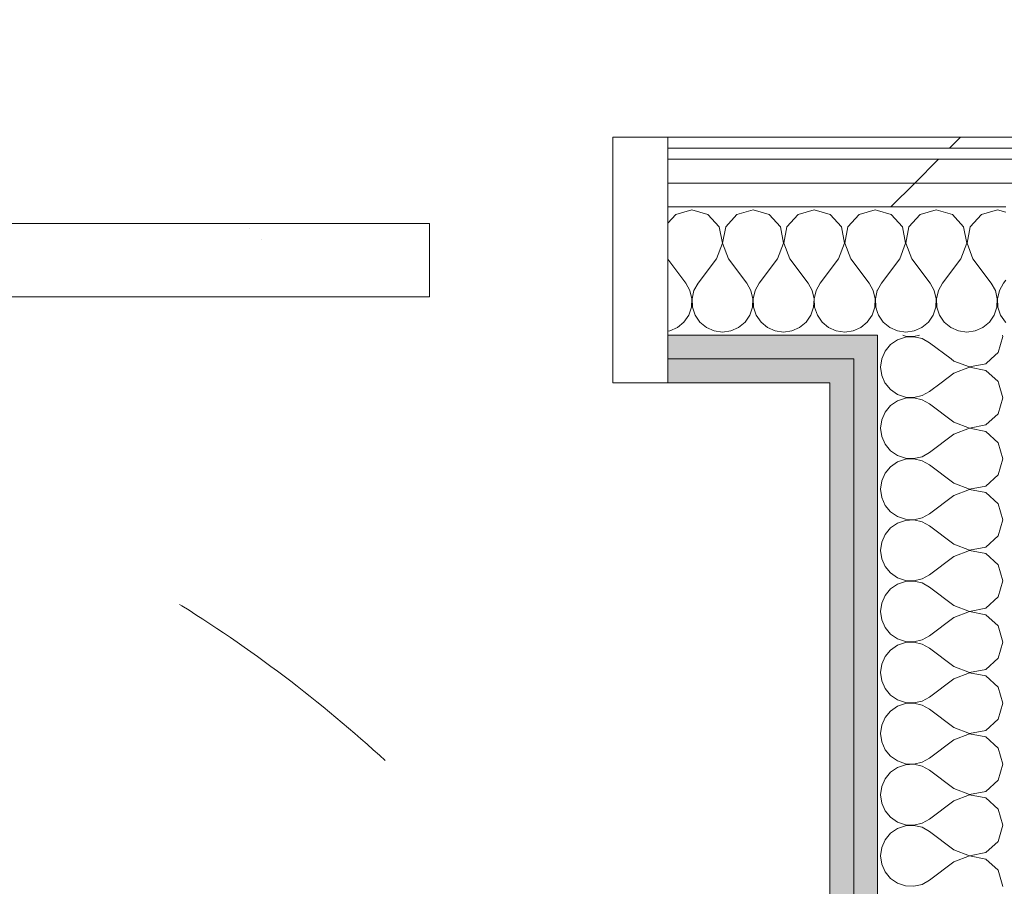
# Model space of a CAD drawing. Header units: millimetres. Extents: x -30280 to 19093, y -18706 to 4378.
# Tile 145 of 206: x -6650 to -6113, y -14083 to -13610. Entities that reach past the tile are written whole.
import ezdxf

# ---------------------------------------------------------------- set-up
doc = ezdxf.new("R2010")
doc.units = ezdxf.units.MM
doc.header["$MEASUREMENT"] = 0
doc.linetypes.add('Rayas Pequeñas', pattern=[282.222222, 141.111111, -141.111111])
doc.linetypes.add('Wipeout_Contour', pattern=[1000, 0, -1000])
for name, color, linetype in [('02_ACAB_Anotacio Portes', 7, 'Continuous'), ('Nuevo_08_E_Envans secs', 7, 'Continuous'), ('Nuevo_Puertas Archicad', 7, 'Continuous')]:
    doc.layers.add(name, color=color, linetype=linetype)
for name, color, linetype, lineweight in [('02_ACAB_Anotacio Portes_Pluma_Nº__46', 5, 'Continuous', 5), ('Nuevo_01 2D_Mobiliari_Pluma_Nº__101', 252, 'Continuous', 5), ('Nuevo_08_E_Envans secs_Pluma_Nº__1', 7, 'Continuous', 5), ('Nuevo_Puertas Archicad_Pluma_Nº__1', 7, 'Continuous', 5)]:
    doc.layers.add(name, color=color, linetype=linetype, lineweight=lineweight)
for name, color, linetype, lineweight, true_color in [('Nuevo_08_E_Envans secs_Pluma_Nº__102', 7, 'Continuous', 5, 0xcccccc), ('Nuevo_08_E_Envans secs_Pluma_Nº__171', 171, 'Continuous', 13, 0xaaaaff), ('Nuevo_08_E_Envans secs_Pluma_Nº__177', 7, 'Continuous', 15, 0xf7e046), ('Nuevo_08_E_Envans secs_Pluma_Nº__79', 7, 'Continuous', 5, 0xaaffd5)]:
    doc.layers.add(name, color=color, linetype=linetype, lineweight=lineweight, true_color=true_color)
doc.styles.add('Estilo_Generado_1', font='arial.ttf')
pattern_1 = [(45, (0, 0), (-183.8478, 183.8478), [195, -65]), (45, (7e-14, 183.85), (-183.8478, 183.8478), [195, -65])]

# ---------------------------------------------------------------- blocks, each defined once
blk = doc.blocks.new('*X220')
at = {"layer": 'Nuevo_08_E_Envans secs_Pluma_Nº__102', "color": 254, "linetype": 'Continuous', "lineweight": 5, "true_color": 0xcccccc}
for p, q in [((-6174.57, -13716.72), (-6182.09, -13714.58)), ((-6168.43, -13723.44), (-6174.57, -13716.72)), ((-6158.76, -13716.72), (-6164.91, -13723.44)), ((-6150, -13714.23), (-6158.76, -13716.72)), ((-6141.24, -13716.72), (-6150, -13714.23)), ((-6135.09, -13723.44), (-6141.24, -13716.72)), ((-6125.43, -13716.72), (-6131.57, -13723.44)), ((-6116.67, -13714.23), (-6125.43, -13716.72)), ((-6112.09, -13715.53), (-6116.67, -13714.23)), ((-6166.73, -13732.39), (-6168.43, -13723.44)), ((-6164.91, -13723.44), (-6166.6, -13732.39)), ((-6133.4, -13732.39), (-6135.09, -13723.44)), ((-6131.57, -13723.44), (-6133.27, -13732.39)), ((-6170, -13740.89), (-6166.73, -13732.39)), ((-6166.6, -13732.39), (-6163.33, -13740.89)), ((-6136.67, -13740.89), (-6133.4, -13732.39)), ((-6133.27, -13732.39), (-6130, -13740.89)), ((-6170, -13740.89), (-6180, -13754.23)), ((-6163.33, -13740.89), (-6153.33, -13754.23)), ((-6136.67, -13740.89), (-6146.67, -13754.23)), ((-6130, -13740.89), (-6120, -13754.23)), ((-6180, -13754.23), (-6182.09, -13758)), ((-6151.11, -13758.25), (-6153.33, -13754.23)), ((-6146.67, -13754.23), (-6148.89, -13758.25)), ((-6117.77, -13758.25), (-6120, -13754.23)), ((-6113.33, -13754.23), (-6115.56, -13758.25)), ((-6112.09, -13752.56), (-6113.33, -13754.23)), ((-6150.07, -13762.73), (-6151.11, -13758.25)), ((-6148.89, -13758.25), (-6149.93, -13762.73)), ((-6116.73, -13762.73), (-6117.77, -13758.25)), ((-6115.56, -13758.25), (-6116.6, -13762.73)), ((-6150.29, -13767.32), (-6150.07, -13762.73)), ((-6149.93, -13762.73), (-6149.71, -13767.32)), ((-6116.96, -13767.32), (-6116.73, -13762.73)), ((-6116.6, -13762.73), (-6116.38, -13767.32)), ((-6182.09, -13770.16), (-6181.57, -13771.68)), ((-6151.76, -13771.68), (-6150.29, -13767.32)), ((-6149.71, -13767.32), (-6148.24, -13771.68)), ((-6118.43, -13771.68), (-6116.96, -13767.32)), ((-6116.38, -13767.32), (-6114.91, -13771.68)), ((-6181.57, -13771.68), (-6178.97, -13775.47)), ((-6178.97, -13775.47), (-6175.43, -13778.4)), ((-6157.9, -13778.4), (-6154.36, -13775.47)), ((-6154.36, -13775.47), (-6151.76, -13771.68)), ((-6148.24, -13771.68), (-6145.64, -13775.47)), ((-6145.64, -13775.47), (-6142.1, -13778.4)), ((-6124.57, -13778.4), (-6121.03, -13775.47)), ((-6121.03, -13775.47), (-6118.43, -13771.68)), ((-6114.91, -13771.68), (-6112.3, -13775.47)), ((-6112.3, -13775.47), (-6112.09, -13775.65)), ((-6175.43, -13778.4), (-6171.22, -13780.26)), ((-6171.22, -13780.26), (-6166.67, -13780.89)), ((-6166.67, -13780.89), (-6162.11, -13780.26)), ((-6162.11, -13780.26), (-6157.9, -13778.4)), ((-6142.1, -13778.4), (-6137.89, -13780.26)), ((-6137.89, -13780.26), (-6133.33, -13780.89)), ((-6133.33, -13780.89), (-6128.78, -13780.26)), ((-6128.78, -13780.26), (-6124.57, -13778.4))]:
    blk.add_line(p, q, dxfattribs=at)
blk = doc.blocks.new('*X222')
at = {"layer": 'Nuevo_08_E_Envans secs_Pluma_Nº__102', "color": 254, "linetype": 'Continuous', "lineweight": 5, "true_color": 0xcccccc}
for p, q in [((-6292.1, -13716.72), (-6296.5, -13721.54)), ((-6283.33, -13714.23), (-6292.1, -13716.72)), ((-6274.57, -13716.72), (-6283.33, -13714.23)), ((-6268.43, -13723.44), (-6274.57, -13716.72)), ((-6258.76, -13716.72), (-6264.91, -13723.44)), ((-6250, -13714.23), (-6258.76, -13716.72)), ((-6241.24, -13716.72), (-6250, -13714.23)), ((-6235.09, -13723.44), (-6241.24, -13716.72)), ((-6225.43, -13716.72), (-6231.57, -13723.44)), ((-6216.67, -13714.23), (-6225.43, -13716.72)), ((-6207.9, -13716.72), (-6216.67, -13714.23)), ((-6201.76, -13723.44), (-6207.9, -13716.72)), ((-6192.1, -13716.72), (-6198.24, -13723.44)), ((-6183.33, -13714.23), (-6192.1, -13716.72)), ((-6182.09, -13714.58), (-6183.33, -13714.23)), ((-6266.73, -13732.39), (-6268.43, -13723.44)), ((-6264.91, -13723.44), (-6266.6, -13732.39)), ((-6233.4, -13732.39), (-6235.09, -13723.44)), ((-6231.57, -13723.44), (-6233.27, -13732.39)), ((-6200.07, -13732.39), (-6201.76, -13723.44)), ((-6198.24, -13723.44), (-6199.93, -13732.39)), ((-6270, -13740.89), (-6266.73, -13732.39)), ((-6266.6, -13732.39), (-6263.33, -13740.89)), ((-6236.67, -13740.89), (-6233.4, -13732.39)), ((-6233.27, -13732.39), (-6230, -13740.89)), ((-6203.33, -13740.89), (-6200.07, -13732.39)), ((-6199.93, -13732.39), (-6196.67, -13740.89)), ((-6296.5, -13741.11), (-6286.67, -13754.23)), ((-6270, -13740.89), (-6280, -13754.23)), ((-6263.33, -13740.89), (-6253.33, -13754.23)), ((-6236.67, -13740.89), (-6246.67, -13754.23)), ((-6230, -13740.89), (-6220, -13754.23)), ((-6203.33, -13740.89), (-6213.33, -13754.23)), ((-6196.67, -13740.89), (-6186.67, -13754.23)), ((-6284.44, -13758.25), (-6286.67, -13754.23)), ((-6280, -13754.23), (-6282.23, -13758.25)), ((-6251.11, -13758.25), (-6253.33, -13754.23)), ((-6246.67, -13754.23), (-6248.89, -13758.25)), ((-6217.77, -13758.25), (-6220, -13754.23)), ((-6213.33, -13754.23), (-6215.56, -13758.25)), ((-6184.44, -13758.25), (-6186.67, -13754.23)), ((-6283.4, -13762.73), (-6284.44, -13758.25)), ((-6282.23, -13758.25), (-6283.27, -13762.73)), ((-6250.07, -13762.73), (-6251.11, -13758.25)), ((-6248.89, -13758.25), (-6249.93, -13762.73)), ((-6216.73, -13762.73), (-6217.77, -13758.25)), ((-6215.56, -13758.25), (-6216.6, -13762.73)), ((-6183.4, -13762.73), (-6184.44, -13758.25)), ((-6182.23, -13758.25), (-6183.27, -13762.73)), ((-6182.09, -13758), (-6182.23, -13758.25)), ((-6283.62, -13767.32), (-6283.4, -13762.73)), ((-6283.27, -13762.73), (-6283.04, -13767.32)), ((-6250.29, -13767.32), (-6250.07, -13762.73)), ((-6249.93, -13762.73), (-6249.71, -13767.32)), ((-6216.96, -13767.32), (-6216.73, -13762.73)), ((-6216.6, -13762.73), (-6216.38, -13767.32)), ((-6183.62, -13767.32), (-6183.4, -13762.73)), ((-6183.27, -13762.73), (-6183.04, -13767.32)), ((-6285.09, -13771.68), (-6283.62, -13767.32)), ((-6283.04, -13767.32), (-6281.57, -13771.68)), ((-6251.76, -13771.68), (-6250.29, -13767.32)), ((-6249.71, -13767.32), (-6248.24, -13771.68)), ((-6218.43, -13771.68), (-6216.96, -13767.32)), ((-6216.38, -13767.32), (-6214.91, -13771.68)), ((-6185.09, -13771.68), (-6183.62, -13767.32)), ((-6183.04, -13767.32), (-6182.09, -13770.16)), ((-6291.24, -13778.4), (-6287.7, -13775.47)), ((-6287.7, -13775.47), (-6285.09, -13771.68)), ((-6281.57, -13771.68), (-6278.97, -13775.47)), ((-6278.97, -13775.47), (-6275.43, -13778.4)), ((-6257.9, -13778.4), (-6254.36, -13775.47)), ((-6254.36, -13775.47), (-6251.76, -13771.68)), ((-6248.24, -13771.68), (-6245.64, -13775.47)), ((-6245.64, -13775.47), (-6242.1, -13778.4)), ((-6224.57, -13778.4), (-6221.03, -13775.47)), ((-6221.03, -13775.47), (-6218.43, -13771.68)), ((-6214.91, -13771.68), (-6212.3, -13775.47)), ((-6212.3, -13775.47), (-6208.76, -13778.4)), ((-6191.24, -13778.4), (-6187.7, -13775.47)), ((-6187.7, -13775.47), (-6185.09, -13771.68)), ((-6296.5, -13780.41), (-6295.45, -13780.26)), ((-6295.45, -13780.26), (-6291.24, -13778.4)), ((-6275.43, -13778.4), (-6271.22, -13780.26)), ((-6271.22, -13780.26), (-6266.67, -13780.89)), ((-6266.67, -13780.89), (-6262.11, -13780.26)), ((-6262.11, -13780.26), (-6257.9, -13778.4)), ((-6242.1, -13778.4), (-6237.89, -13780.26)), ((-6237.89, -13780.26), (-6233.33, -13780.89)), ((-6233.33, -13780.89), (-6228.78, -13780.26)), ((-6228.78, -13780.26), (-6224.57, -13778.4)), ((-6208.76, -13778.4), (-6204.55, -13780.26)), ((-6204.55, -13780.26), (-6200, -13780.89)), ((-6200, -13780.89), (-6195.45, -13780.26)), ((-6195.45, -13780.26), (-6191.24, -13778.4))]:
    blk.add_line(p, q, dxfattribs=at)
blk = doc.blocks.new('Puerta Corredera Empotrada 27_4')
at = {"layer": 'Nuevo_Puertas Archicad', "linetype": 'Continuous', "lineweight": 0, "true_color": 0xffffff}
h = blk.add_hatch(dxfattribs=at)
h.set_pattern_fill('Hormigón_en_Masa_0001', style=0, pattern_type=2)
h.set_pattern_definition([(0, (0, 0), (0, 779.4), [48.75, -401.25]), (0, (225, 389.7), (0, 779.4), [48.75, -401.25]), (60, (0, 0), (-675, 389.7), [48.75, -401.25]), (60, (450, 0), (-675, 389.7), [48.75, -401.25]), (120, (48.75, 0), (675, 389.7), [48.75, -401.25]), (120, (498.75, 0), (675, 389.7), [48.75, -401.25]), (0, (0, 75), (0, 150), [0, -150, 0, -225]), (45, (75, 75), (-106.066, 106.066), [0, -112.5, 0, -187.5])])
h.paths.add_polyline_path([(-320, -47), (-320, -87), (520, -87), (520, -47)])
at = {"layer": 'Nuevo_Puertas Archicad_Pluma_Nº__1', "color": 7, "linetype": 'Continuous', "lineweight": 5}
for p, q in [((-420, 0), (-450, 0)), ((-450, 0), (-450, -134)), ((-450, -13), (-450, 0)), ((-450, -13), (-450, 0)), ((-420, -134), (-420, 0)), ((-450, -26), (-450, -13)), ((-450, -26), (-450, -13)), ((-450, -96), (-450, -26)), ((-450, -96), (-450, -26)), ((-320, -47), (520, -47)), ((-320, -87), (-320, -47)), ((520, -87), (-320, -87)), ((-450, -109), (-450, -96)), ((-450, -109), (-450, -96)), ((-450, -122), (-450, -109)), ((-450, -122), (-450, -109)), ((-450, -128), (-450, -122)), ((-450, -128), (-450, -122)), ((-450, -134), (-450, -128)), ((-450, -134), (-450, -128)), ((-450, -134), (-420, -134))]:
    blk.add_line(p, q, dxfattribs=at)
blk = doc.blocks.new('Muro_76_1', base_point=(-1686.99, -13808.56))
at = {"layer": 'Nuevo_08_E_Envans secs_Pluma_Nº__79', "linetype": 'Continuous', "lineweight": 5, "true_color": 0xaaffd5}
for points in [[(-6296.5, -13795.56), (-6195.09, -13795.56), (-6195.09, -13782.56), (-6296.5, -13782.56)], [(-6195.09, -13795.56), (-6182.09, -13795.56), (-6182.09, -13782.56), (-6195.09, -13782.56)], [(-6296.5, -13795.56), (-6296.5, -13808.56), (-6208.09, -13808.56), (-6208.09, -13795.56)], [(-6208.09, -13808.56), (-6195.09, -13808.56), (-6195.09, -13795.56), (-6208.09, -13795.56)]]:
    blk.add_hatch(color=121, dxfattribs=at).paths.add_polyline_path(points)
at = {"layer": 'Nuevo_08_E_Envans secs_Pluma_Nº__1', "color": 7, "linetype": 'Continuous', "lineweight": 5}
for p, q in [((-6195.09, -13782.56), (-6296.5, -13782.56)), ((-6296.5, -13782.56), (-6296.5, -13795.56)), ((-6182.09, -13782.56), (-6195.09, -13782.56)), ((-6182.09, -13782.56), (-6182.09, -13795.56)), ((-6208.09, -13795.56), (-6296.5, -13795.56)), ((-6296.5, -13795.56), (-6296.5, -13808.56)), ((-6195.09, -13795.56), (-6208.09, -13795.56)), ((-6195.09, -13795.56), (-6195.09, -13808.56))]:
    blk.add_line(p, q, dxfattribs=at)
at = {"layer": 'Nuevo_08_E_Envans secs_Pluma_Nº__1', "color": 7, "linetype": 'Continuous', "lineweight": 5, "flags": 128}
blk.add_lwpolyline([(-6296.5, -13808.56), (-6208.09, -13808.56)], dxfattribs=at)
at = {"color": 254, "linetype": 'Wipeout_Contour', "lineweight": 0, "ltscale": 59188.551438}
blk.add_wipeout([(-4924.34, -13674.56), (-6296.5, -13674.56), (-6296.5, -13680.56), (-4924.34, -13680.56)], dxfattribs=at).dxf.layer = 'Nuevo_08_E_Envans secs'
at = {"color": 254, "linetype": 'Wipeout_Contour', "lineweight": 0, "ltscale": 59245.883282}
blk.add_wipeout([(-6296.5, -13699.56), (-4924.34, -13699.56), (-4924.34, -13686.56), (-6296.5, -13686.56)], dxfattribs=at).dxf.layer = 'Nuevo_08_E_Envans secs'
at = {"layer": 'Nuevo_08_E_Envans secs_Pluma_Nº__171', "linetype": 'Continuous', "lineweight": 13, "true_color": 0xaaaaff}
h = blk.add_hatch(dxfattribs=at)
h.set_pattern_fill('Panellat_HPL_0001', color=161, style=0, pattern_type=2)
h.set_pattern_definition(pattern_1)
h.paths.add_polyline_path([(-4924.34, -13674.56), (-6296.5, -13674.56), (-6296.5, -13680.56), (-4924.34, -13680.56)])
at = {"layer": 'Nuevo_08_E_Envans secs_Pluma_Nº__177', "linetype": 'Continuous', "lineweight": 15, "true_color": 0xf7e046}
h = blk.add_hatch(dxfattribs=at)
h.set_pattern_fill('Panellat_HPL_0001', color=53, style=0, pattern_type=2)
h.set_pattern_definition(pattern_1)
h.paths.add_polyline_path([(-6296.5, -13699.56), (-4924.34, -13699.56), (-4924.34, -13686.56), (-6296.5, -13686.56)])
at = {"layer": 'Nuevo_08_E_Envans secs_Pluma_Nº__1', "color": 7, "linetype": 'Continuous', "lineweight": 5}
for p, q in [((-6296.5, -13674.56), (-6296.5, -13680.56)), ((-4924.34, -13680.56), (-6296.5, -13680.56)), ((-6296.5, -13680.56), (-6296.5, -13686.56)), ((-4924.34, -13686.56), (-6296.5, -13686.56))]:
    blk.add_line(p, q, dxfattribs=at)
at = {"layer": 'Nuevo_08_E_Envans secs_Pluma_Nº__1', "color": 7, "linetype": 'Continuous', "lineweight": 5, "flags": 128}
blk.add_lwpolyline([(-4924.34, -13674.56), (-6296.5, -13674.56)], dxfattribs=at)
at = {"color": 254, "linetype": 'Wipeout_Contour', "lineweight": 0, "ltscale": 59293.975084}
blk.add_wipeout([(-6296.5, -13712.56), (-4924.34, -13712.56), (-4924.34, -13699.56), (-6296.5, -13699.56)], dxfattribs=at).dxf.layer = 'Nuevo_08_E_Envans secs'
at = {"layer": 'Nuevo_08_E_Envans secs_Pluma_Nº__177', "linetype": 'Continuous', "lineweight": 15, "true_color": 0xf7e046}
h = blk.add_hatch(dxfattribs=at)
h.set_pattern_fill('Panellat_HPL_0001', color=53, style=0, pattern_type=2)
h.set_pattern_definition(pattern_1)
h.paths.add_polyline_path([(-6296.5, -13712.56), (-4924.34, -13712.56), (-4924.34, -13699.56), (-6296.5, -13699.56)])
at = {"layer": 'Nuevo_08_E_Envans secs_Pluma_Nº__1', "color": 7, "linetype": 'Continuous', "lineweight": 5}
for p, q in [((-6296.5, -13686.56), (-6296.5, -13699.56)), ((-4924.34, -13699.56), (-6296.5, -13699.56)), ((-6296.5, -13699.56), (-6296.5, -13712.56)), ((-6182.09, -13712.56), (-6296.5, -13712.56)), ((-6296.5, -13712.56), (-6296.5, -13782.56)), ((-6112.09, -13712.56), (-6182.09, -13712.56))]:
    blk.add_line(p, q, dxfattribs=at)
at = {"layer": 'Nuevo_08_E_Envans secs', "color": 7, "lineweight": 20}
for name in ['*X222', '*X220']:
    blk.add_blockref(name, (0, 0), dxfattribs=at)
at = {"layer": 'Nuevo_Puertas Archicad', "color": 253, "linetype": 'Continuous', "lineweight": 5, "true_color": 0xa4a4a6, "zscale": 1000, "rotation": 180}
blk.add_blockref('Puerta Corredera Empotrada 27_4', (-6746.5, -13808.56), dxfattribs=at)
blk = doc.blocks.new('*X244')
at = {"layer": 'Nuevo_08_E_Envans secs_Pluma_Nº__102', "color": 254, "linetype": 'Continuous', "lineweight": 5, "true_color": 0xcccccc}
for p, q in [((-6171.21, -13785.09), (-6175, -13787.7)), ((-6166.85, -13783.62), (-6171.21, -13785.09)), ((-6168.28, -13782.56), (-6166.85, -13783.04)), ((-6166.85, -13783.04), (-6162.26, -13783.27)), ((-6162.26, -13783.4), (-6166.85, -13783.62)), ((-6162.26, -13783.27), (-6159.22, -13782.56)), ((-6157.78, -13784.44), (-6162.26, -13783.4)), ((-6153.75, -13786.67), (-6157.78, -13784.44)), ((-6141.89, -13795.56), (-6153.75, -13786.67)), ((-6116.24, -13792.1), (-6113.75, -13783.33)), ((-6113.75, -13783.33), (-6113.97, -13782.56)), ((-6177.93, -13791.24), (-6179.79, -13795.45)), ((-6175, -13787.7), (-6177.93, -13791.24)), ((-6120.03, -13795.56), (-6116.24, -13792.1)), ((-6179.79, -13795.45), (-6179.8, -13795.56))]:
    blk.add_line(p, q, dxfattribs=at)
blk = doc.blocks.new('*X245')
at = {"layer": 'Nuevo_08_E_Envans secs_Pluma_Nº__102', "color": 254, "linetype": 'Continuous', "lineweight": 5, "true_color": 0xcccccc}
for p, q in [((-6179.8, -13795.56), (-6180.42, -13800)), ((-6140.42, -13796.67), (-6141.89, -13795.56)), ((-6140.42, -13796.67), (-6131.92, -13799.93)), ((-6122.97, -13798.24), (-6120.03, -13795.56)), ((-6180.42, -13800), (-6179.79, -13804.55)), ((-6140.42, -13803.33), (-6147.39, -13808.56)), ((-6131.92, -13800.07), (-6140.42, -13803.33)), ((-6131.92, -13799.93), (-6122.97, -13798.24)), ((-6122.97, -13801.76), (-6131.92, -13800.07)), ((-6116.24, -13807.9), (-6122.97, -13801.76)), ((-6179.79, -13804.55), (-6178.02, -13808.56)), ((-6116.06, -13808.56), (-6116.24, -13807.9))]:
    blk.add_line(p, q, dxfattribs=at)
blk = doc.blocks.new('*X246')
at = {"layer": 'Nuevo_08_E_Envans secs_Pluma_Nº__102', "color": 254, "linetype": 'Continuous', "lineweight": 5, "true_color": 0xcccccc}
for p, q in [((-6178.02, -13808.56), (-6177.93, -13808.76)), ((-6147.39, -13808.56), (-6153.75, -13813.33)), ((-6113.75, -13816.67), (-6116.06, -13808.56)), ((-6177.93, -13808.76), (-6175, -13812.3)), ((-6175, -13812.3), (-6171.21, -13814.91)), ((-6157.78, -13815.56), (-6153.75, -13813.33)), ((-6171.21, -13818.43), (-6175, -13821.03)), ((-6171.21, -13814.91), (-6166.85, -13816.38)), ((-6166.85, -13816.96), (-6171.21, -13818.43)), ((-6166.85, -13816.38), (-6162.26, -13816.6)), ((-6162.26, -13816.73), (-6166.85, -13816.96)), ((-6162.26, -13816.6), (-6157.78, -13815.56)), ((-6157.78, -13817.77), (-6162.26, -13816.73)), ((-6153.75, -13820), (-6157.78, -13817.77)), ((-6116.24, -13825.43), (-6113.75, -13816.67)), ((-6177.93, -13824.57), (-6179.79, -13828.78)), ((-6175, -13821.03), (-6177.93, -13824.57)), ((-6140.42, -13830), (-6153.75, -13820)), ((-6179.79, -13828.78), (-6180.42, -13833.33)), ((-6140.42, -13830), (-6131.92, -13833.27)), ((-6122.97, -13831.57), (-6116.24, -13825.43)), ((-6180.42, -13833.33), (-6179.79, -13837.89)), ((-6131.92, -13833.4), (-6140.42, -13836.67)), ((-6131.92, -13833.27), (-6122.97, -13831.57)), ((-6122.97, -13835.09), (-6131.92, -13833.4)), ((-6116.24, -13841.24), (-6122.97, -13835.09)), ((-6179.79, -13837.89), (-6177.93, -13842.1)), ((-6140.42, -13836.67), (-6153.75, -13846.67)), ((-6177.93, -13842.1), (-6175, -13845.64)), ((-6175, -13845.64), (-6171.21, -13848.24)), ((-6113.75, -13850), (-6116.24, -13841.24)), ((-6171.21, -13848.24), (-6166.85, -13849.71)), ((-6166.85, -13850.29), (-6171.21, -13851.76)), ((-6166.85, -13849.71), (-6162.26, -13849.93)), ((-6162.26, -13850.07), (-6166.85, -13850.29)), ((-6162.26, -13849.93), (-6157.78, -13848.89)), ((-6157.78, -13851.11), (-6162.26, -13850.07)), ((-6157.78, -13848.89), (-6153.75, -13846.67)), ((-6153.75, -13853.33), (-6157.78, -13851.11)), ((-6116.24, -13858.76), (-6113.75, -13850)), ((-6175, -13854.36), (-6177.93, -13857.9)), ((-6171.21, -13851.76), (-6175, -13854.36)), ((-6140.42, -13863.33), (-6153.75, -13853.33)), ((-6179.79, -13862.11), (-6180.42, -13866.67)), ((-6177.93, -13857.9), (-6179.79, -13862.11)), ((-6122.97, -13864.91), (-6116.24, -13858.76)), ((-6180.42, -13866.67), (-6179.79, -13871.22)), ((-6140.42, -13863.33), (-6131.92, -13866.6)), ((-6131.92, -13866.73), (-6140.42, -13870)), ((-6131.92, -13866.6), (-6122.97, -13864.91)), ((-6122.97, -13868.43), (-6131.92, -13866.73)), ((-6179.79, -13871.22), (-6177.93, -13875.43)), ((-6140.42, -13870), (-6153.75, -13880)), ((-6116.24, -13874.57), (-6122.97, -13868.43)), ((-6177.93, -13875.43), (-6175, -13878.97)), ((-6113.75, -13883.33), (-6116.24, -13874.57)), ((-6175, -13878.97), (-6171.21, -13881.57)), ((-6171.21, -13881.57), (-6166.85, -13883.04)), ((-6166.85, -13883.62), (-6171.21, -13885.09)), ((-6166.85, -13883.04), (-6162.26, -13883.27)), ((-6162.26, -13883.4), (-6166.85, -13883.62)), ((-6162.26, -13883.27), (-6157.78, -13882.23)), ((-6157.78, -13884.44), (-6162.26, -13883.4)), ((-6157.78, -13882.23), (-6153.75, -13880)), ((-6116.24, -13892.1), (-6113.75, -13883.33)), ((-6175, -13887.7), (-6177.93, -13891.24)), ((-6171.21, -13885.09), (-6175, -13887.7)), ((-6153.75, -13886.67), (-6157.78, -13884.44)), ((-6140.42, -13896.67), (-6153.75, -13886.67)), ((-6177.93, -13891.24), (-6179.79, -13895.45)), ((-6122.97, -13898.24), (-6116.24, -13892.1)), ((-6179.79, -13895.45), (-6180.42, -13900)), ((-6180.42, -13900), (-6179.79, -13904.55)), ((-6140.42, -13896.67), (-6131.92, -13899.93)), ((-6131.92, -13899.93), (-6122.97, -13898.24)), ((-6179.79, -13904.55), (-6177.93, -13908.76)), ((-6140.42, -13903.33), (-6153.75, -13913.33)), ((-6131.92, -13900.07), (-6140.42, -13903.33)), ((-6122.97, -13901.76), (-6131.92, -13900.07)), ((-6116.24, -13907.9), (-6122.97, -13901.76)), ((-6177.93, -13908.76), (-6175, -13912.3)), ((-6113.75, -13916.67), (-6116.24, -13907.9)), ((-6175, -13912.3), (-6171.21, -13914.91)), ((-6171.21, -13914.91), (-6166.85, -13916.38)), ((-6162.26, -13916.6), (-6157.78, -13915.56)), ((-6157.78, -13915.56), (-6153.75, -13913.33)), ((-6175, -13921.03), (-6177.93, -13924.57)), ((-6171.21, -13918.43), (-6175, -13921.03)), ((-6166.85, -13916.96), (-6171.21, -13918.43)), ((-6166.85, -13916.38), (-6162.26, -13916.6)), ((-6162.26, -13916.73), (-6166.85, -13916.96)), ((-6157.78, -13917.77), (-6162.26, -13916.73)), ((-6153.75, -13920), (-6157.78, -13917.77)), ((-6140.42, -13930), (-6153.75, -13920)), ((-6116.24, -13925.43), (-6113.75, -13916.67)), ((-6177.93, -13924.57), (-6179.79, -13928.78)), ((-6122.97, -13931.57), (-6116.24, -13925.43)), ((-6179.79, -13928.78), (-6180.42, -13933.33)), ((-6140.42, -13930), (-6131.92, -13933.27)), ((-6131.92, -13933.27), (-6122.97, -13931.57)), ((-6180.42, -13933.33), (-6179.79, -13937.89)), ((-6140.42, -13936.67), (-6153.75, -13946.67)), ((-6131.92, -13933.4), (-6140.42, -13936.67)), ((-6122.97, -13935.09), (-6131.92, -13933.4)), ((-6116.24, -13941.24), (-6122.97, -13935.09)), ((-6179.79, -13937.89), (-6177.93, -13942.1)), ((-6177.93, -13942.1), (-6175, -13945.64)), ((-6113.75, -13950), (-6116.24, -13941.24)), ((-6175, -13945.64), (-6171.21, -13948.24)), ((-6171.21, -13948.24), (-6166.85, -13949.71)), ((-6157.78, -13948.89), (-6153.75, -13946.67)), ((-6171.21, -13951.76), (-6175, -13954.36)), ((-6166.85, -13950.29), (-6171.21, -13951.76)), ((-6166.85, -13949.71), (-6162.26, -13949.93)), ((-6162.26, -13950.07), (-6166.85, -13950.29)), ((-6162.26, -13949.93), (-6157.78, -13948.89)), ((-6157.78, -13951.11), (-6162.26, -13950.07)), ((-6153.75, -13953.33), (-6157.78, -13951.11)), ((-6140.42, -13963.33), (-6153.75, -13953.33)), ((-6116.24, -13958.76), (-6113.75, -13950)), ((-6177.93, -13957.9), (-6179.79, -13962.11)), ((-6175, -13954.36), (-6177.93, -13957.9)), ((-6122.97, -13964.91), (-6116.24, -13958.76)), ((-6179.79, -13962.11), (-6180.42, -13966.67)), ((-6140.42, -13963.33), (-6131.92, -13966.6)), ((-6180.42, -13966.67), (-6179.79, -13971.22)), ((-6131.92, -13966.73), (-6140.42, -13970)), ((-6131.92, -13966.6), (-6122.97, -13964.91)), ((-6122.97, -13968.43), (-6131.92, -13966.73)), ((-6116.24, -13974.57), (-6122.97, -13968.43)), ((-6179.79, -13971.22), (-6177.93, -13975.43)), ((-6140.42, -13970), (-6153.75, -13980)), ((-6113.75, -13983.33), (-6116.24, -13974.57)), ((-6177.93, -13975.43), (-6175, -13978.97)), ((-6175, -13978.97), (-6171.21, -13981.57)), ((-6157.78, -13982.23), (-6153.75, -13980)), ((-6171.21, -13985.09), (-6175, -13987.7)), ((-6171.21, -13981.57), (-6166.85, -13983.04)), ((-6166.85, -13983.62), (-6171.21, -13985.09)), ((-6166.85, -13983.04), (-6162.26, -13983.27)), ((-6162.26, -13983.4), (-6166.85, -13983.62)), ((-6162.26, -13983.27), (-6157.78, -13982.23)), ((-6157.78, -13984.44), (-6162.26, -13983.4)), ((-6153.75, -13986.67), (-6157.78, -13984.44)), ((-6116.24, -13992.1), (-6113.75, -13983.33)), ((-6177.93, -13991.24), (-6179.79, -13995.45)), ((-6175, -13987.7), (-6177.93, -13991.24)), ((-6140.42, -13996.67), (-6153.75, -13986.67)), ((-6179.79, -13995.45), (-6180.42, -14000)), ((-6140.42, -13996.67), (-6131.92, -13999.93)), ((-6122.97, -13998.24), (-6116.24, -13992.1)), ((-6180.42, -14000), (-6179.79, -14004.55)), ((-6131.92, -14000.07), (-6140.42, -14003.33)), ((-6131.92, -13999.93), (-6122.97, -13998.24)), ((-6122.97, -14001.76), (-6131.92, -14000.07)), ((-6116.24, -14007.9), (-6122.97, -14001.76)), ((-6179.79, -14004.55), (-6177.93, -14008.76)), ((-6140.42, -14003.33), (-6153.75, -14013.33)), ((-6177.93, -14008.76), (-6175, -14012.3)), ((-6175, -14012.3), (-6171.21, -14014.91)), ((-6113.75, -14016.67), (-6116.24, -14007.9)), ((-6171.21, -14014.91), (-6166.85, -14016.38)), ((-6166.85, -14016.96), (-6171.21, -14018.43)), ((-6166.85, -14016.38), (-6162.26, -14016.6)), ((-6162.26, -14016.73), (-6166.85, -14016.96)), ((-6162.26, -14016.6), (-6157.78, -14015.56)), ((-6157.78, -14017.77), (-6162.26, -14016.73)), ((-6157.78, -14015.56), (-6153.75, -14013.33)), ((-6153.75, -14020), (-6157.78, -14017.77)), ((-6116.24, -14025.43), (-6113.75, -14016.67)), ((-6175, -14021.03), (-6177.93, -14024.57)), ((-6171.21, -14018.43), (-6175, -14021.03)), ((-6140.42, -14030), (-6153.75, -14020)), ((-6179.79, -14028.78), (-6180.42, -14033.33)), ((-6177.93, -14024.57), (-6179.79, -14028.78)), ((-6122.97, -14031.57), (-6116.24, -14025.43)), ((-6180.42, -14033.33), (-6179.79, -14037.89)), ((-6140.42, -14030), (-6131.92, -14033.27)), ((-6131.92, -14033.4), (-6140.42, -14036.67)), ((-6131.92, -14033.27), (-6122.97, -14031.57)), ((-6122.97, -14035.09), (-6131.92, -14033.4)), ((-6179.79, -14037.89), (-6177.93, -14042.1)), ((-6140.42, -14036.67), (-6153.75, -14046.67)), ((-6116.24, -14041.24), (-6122.97, -14035.09)), ((-6177.93, -14042.1), (-6175, -14045.64)), ((-6113.75, -14050), (-6116.24, -14041.24)), ((-6175, -14045.64), (-6171.21, -14048.24)), ((-6171.21, -14048.24), (-6166.85, -14049.71)), ((-6166.85, -14050.29), (-6171.21, -14051.76)), ((-6166.85, -14049.71), (-6162.26, -14049.93)), ((-6162.26, -14050.07), (-6166.85, -14050.29)), ((-6162.26, -14049.93), (-6157.78, -14048.89)), ((-6157.78, -14051.11), (-6162.26, -14050.07)), ((-6157.78, -14048.89), (-6153.75, -14046.67)), ((-6116.24, -14058.76), (-6113.75, -14050)), ((-6175, -14054.36), (-6177.93, -14057.9)), ((-6171.21, -14051.76), (-6175, -14054.36)), ((-6153.75, -14053.33), (-6157.78, -14051.11)), ((-6140.42, -14063.33), (-6153.75, -14053.33)), ((-6177.93, -14057.9), (-6179.79, -14062.11)), ((-6122.97, -14064.91), (-6116.24, -14058.76)), ((-6179.79, -14062.11), (-6180.42, -14066.67)), ((-6140.42, -14063.33), (-6131.92, -14066.6)), ((-6131.92, -14066.6), (-6122.97, -14064.91)), ((-6180.42, -14066.67), (-6179.79, -14071.22)), ((-6179.79, -14071.22), (-6177.93, -14075.43)), ((-6140.42, -14070), (-6153.75, -14080)), ((-6131.92, -14066.73), (-6140.42, -14070)), ((-6122.97, -14068.43), (-6131.92, -14066.73)), ((-6116.24, -14074.57), (-6122.97, -14068.43)), ((-6177.93, -14075.43), (-6175, -14078.97)), ((-6113.75, -14083.33), (-6116.24, -14074.57)), ((-6175, -14078.97), (-6171.21, -14081.57)), ((-6171.21, -14081.57), (-6166.85, -14083.04)), ((-6162.26, -14083.27), (-6157.78, -14082.23)), ((-6157.78, -14082.23), (-6153.75, -14080)), ((-6166.85, -14083.04), (-6162.26, -14083.27))]:
    blk.add_line(p, q, dxfattribs=at)
blk = doc.blocks.new('Muro_80_1', base_point=(-6147.09, -15314.08))
at = {"layer": 'Nuevo_08_E_Envans secs_Pluma_Nº__79', "linetype": 'Continuous', "lineweight": 5, "true_color": 0xaaffd5}
for points in [[(-6195.09, -13808.56), (-6182.09, -13808.56), (-6182.09, -13795.56), (-6195.09, -13795.56)], [(-6195.09, -15313.96), (-6195.09, -13808.56), (-6208.09, -13808.56), (-6208.09, -15313.93)], [(-6182.09, -15313.99), (-6182.09, -13808.56), (-6195.09, -13808.56), (-6195.09, -15313.96)]]:
    blk.add_hatch(color=121, dxfattribs=at).paths.add_polyline_path(points)
at = {"layer": 'Nuevo_08_E_Envans secs_Pluma_Nº__1', "color": 7, "linetype": 'Continuous', "lineweight": 5}
for p, q in [((-6182.09, -13782.56), (-6182.09, -13795.56)), ((-6195.09, -13795.56), (-6195.09, -13808.56)), ((-6182.09, -13795.56), (-6182.09, -13808.56)), ((-6195.09, -15313.96), (-6195.09, -13808.56)), ((-6182.09, -15313.99), (-6182.09, -13808.56))]:
    blk.add_line(p, q, dxfattribs=at)
at = {"layer": 'Nuevo_08_E_Envans secs_Pluma_Nº__1', "color": 7, "linetype": 'Continuous', "lineweight": 5, "flags": 128}
blk.add_lwpolyline([(-6208.09, -13808.56), (-6208.09, -15313.93)], dxfattribs=at)
at = {"layer": 'Nuevo_08_E_Envans secs', "color": 7, "lineweight": 20}
for name in ['*X244', '*X245', '*X246']:
    blk.add_blockref(name, (0, 0), dxfattribs=at)
blk = doc.blocks.new('Etiqueta_7_1', base_point=(-6766.16, -12613.98))
at = {"color": 254, "linetype": 'Wipeout_Contour', "lineweight": 0, "ltscale": 501908.321312}
blk.add_wipeout([(-7266.16, -13114.98), (-7266.16, -13114.98), (-7255.23, -13218.94), (-7222.93, -13318.35), (-7170.66, -13408.87), (-7100.72, -13486.55), (-7016.16, -13547.99), (-6920.66, -13590.51), (-6818.42, -13612.24), (-6713.89, -13612.24), (-6611.65, -13590.51), (-6516.16, -13547.99), (-6431.59, -13486.55), (-6361.65, -13408.87), (-6309.38, -13318.35), (-6277.08, -13218.94), (-6266.16, -13114.98), (-6266.16, -13114.98), (-6266.16, -13114.98), (-6277.08, -13011.02), (-6309.38, -12911.61), (-6361.65, -12821.09), (-6431.59, -12743.41), (-6516.16, -12681.97), (-6611.65, -12639.45), (-6713.89, -12617.72), (-6818.42, -12617.72), (-6920.66, -12639.45), (-7016.16, -12681.97), (-7100.72, -12743.41), (-7170.66, -12821.09), (-7222.93, -12911.61), (-7255.23, -13011.02)], dxfattribs=at).dxf.layer = '02_ACAB_Anotacio Portes'
at = {"layer": '02_ACAB_Anotacio Portes_Pluma_Nº__46', "color": 5, "linetype": 'Continuous', "lineweight": 5, "flags": 128}
blk.add_lwpolyline([(-7266.16, -13114.98, 1), (-6266.16, -13114.98, 1)], format="xyb", close=True, dxfattribs=at)
at = {"layer": '02_ACAB_Anotacio Portes_Pluma_Nº__46', "color": 5, "lineweight": 5, "insert": (-6766.16, -12952.12), "char_height": 300, "attachment_point": 2, "style": 'Estilo_Generado_1'}
blk.add_mtext('\\A1;{\\pqc;\\pt0,46000;\\fArial|b0|i0|c0|p0;\\W1.000000;P-01\\fArial|b0|i0|c0|p0;\\W1.000000;\\A1{\\H.66x;\\S^  ;}\\fArial|b0|i0|c0|p0;\\W1.000000;\\fArial|b0|i0|c0|p0;\\W1.000000;\\A1{\\H.66x;\\S^  ;}\\fArial|b0|i0|c0|p0;\\W1.000000; \\fArial|b0|i0|c0|p0;\\W1.000000;\\fArial|b0|i0|c0|p0;\\W1.000000;\\fArial|b0|i0|c0|p0;\\W1.000000;\\fArial|b0|i0|c0|p0;\\W1.000000;\\fArial|b0|i0|c0|p0;\\W1.000000;\\fArial|b0|i0|c0|p0;\\W1.000000;\\fArial|b0|i0|c0|p0;\\W1.000000;\\fArial|b0|i0|c0|p0;\\W1.000000;\\fArial|b0|i0|c0|p0;\\W1.000000;\\fArial|b0|i0|c0|p0;\\W1.000000;\\fArial|b0|i0|c0|p0;\\W1.000000;\\fArial|b0|i0|c0|p0;\\W1.000000;\\fArial|b0|i0|c0|p0;\\W1.000000;\\fArial|b0|i0|c0|p0;\\W1.000000;\\fArial|b0|i0|c0|p0;\\W1.000000;\\fArial|b0|i0|c0|p0;\\W1.000000;\\fArial|b0|i0|c0|p0;\\W1.000000;\\fArial|b0|i0|c0|p0;\\W1.000000;\\fArial|b0|i0|c0|p0;\\W1.000000;\\fArial|b0|i0|c0|p0;\\W1.000000;\\fArial|b0|i0|c0|p0;\\W1.000000;\\fArial|b0|i0|c0|p0;\\W1.000000;\\fArial|b0|i0|c0|p0;\\W1.000000;\\fArial|b0|i0|c0|p0;\\W1.000000;\\fArial|b0|i0|c0|p0;\\W1.000000;\\fArial|b0|i0|c0|p0;\\W1.000000;\\fArial|b0|i0|c0|p0;\\W1.000000;\\fArial|b0|i0|c0|p0;\\W1.000000;\\fArial|b0|i0|c0|p0;\\W1.000000;\\fArial|b0|i0|c0|p0;\\W1.000000;\\fArial|b0|i0|c0|p0;\\W1.000000;\\fArial|b0|i0|c0|p0;\\W1.000000;\\fArial|b0|i0|c0|p0;\\W1.000000;\\fArial|b0|i0|c0|p0;\\W1.000000;\\fArial|b0|i0|c0|p0;\\W1.000000;\\fArial|b0|i0|c0|p0;\\W1.000000;\\fArial|b0|i0|c0|p0;\\W1.000000;\\fArial|b0|i0|c0|p0;\\W1.000000;\\fArial|b0|i0|c0|p0;\\W1.000000;\\fArial|b0|i0|c0|p0;\\W1.000000;\\fArial|b0|i0|c0|p0;\\W1.000000;\\fArial|b0|i0|c0|p0;\\W1.000000;\\fArial|b0|i0|c0|p0;\\W1.000000;}', dxfattribs=at)

msp = doc.modelspace()

# ---------------------------------------------------------------- block references
at = {"layer": 'Nuevo_08_E_Envans secs', "color": 7, "lineweight": 20}
msp.add_blockref('Muro_76_1', (-1686.99, -13808.56), dxfattribs=at)

# ---------------------------------------------------------------- next in the draw order: linework, layer by layer
at = {"layer": 'Nuevo_01 2D_Mobiliari_Pluma_Nº__101', "color": 252, "linetype": 'Rayas Pequeñas', "lineweight": 5}
msp.add_circle((-6958.09, -14566.98), 750, dxfattribs=at)

# ---------------------------------------------------------------- next in the draw order: block references
at = {"layer": 'Nuevo_08_E_Envans secs', "color": 7, "lineweight": 20}
msp.add_blockref('Muro_80_1', (-6147.09, -15314.08), dxfattribs=at)

# ---------------------------------------------------------------- next in the draw order: block references
at = {"layer": '02_ACAB_Anotacio Portes', "color": 5, "linetype": 'Continuous', "lineweight": 5}
msp.add_blockref('Etiqueta_7_1', (-6766.16, -12613.98), dxfattribs=at)

doc.saveas('drawing.dxf')
